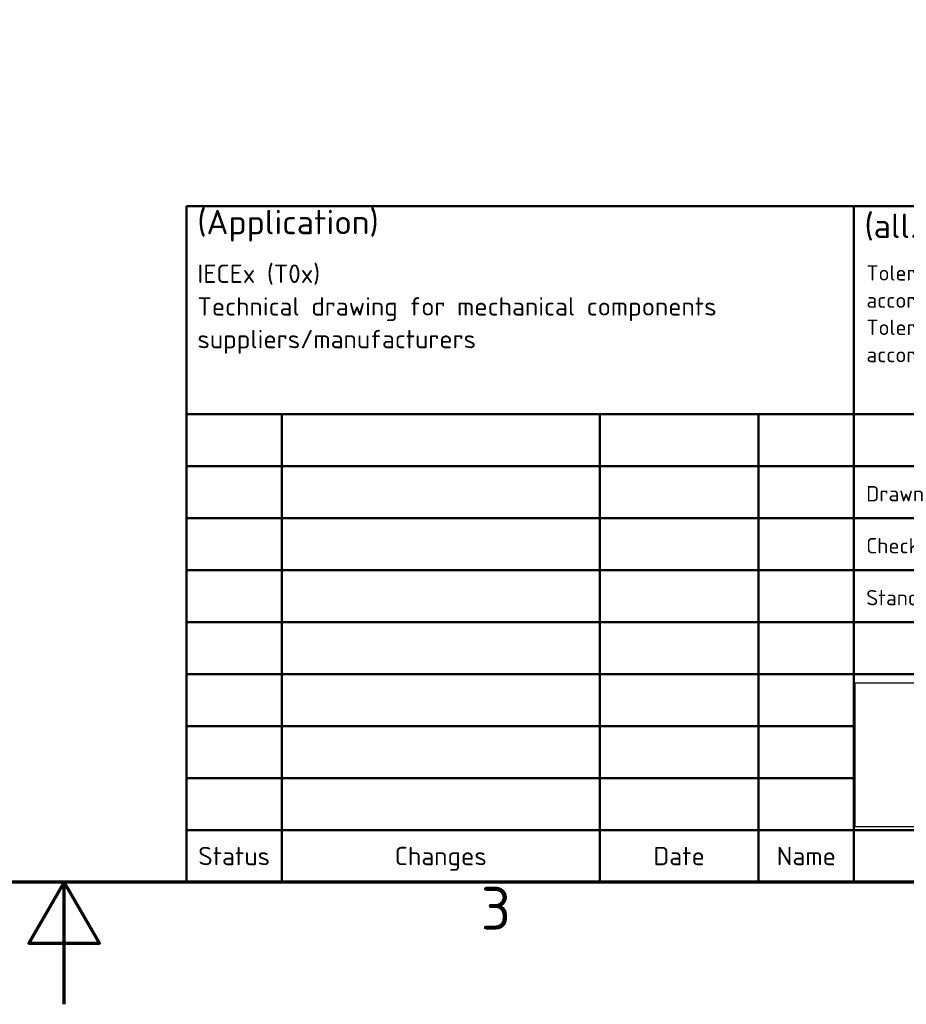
# Model space of a CAD drawing. Header units: millimetres. Extents: x 0 to 2100, y 0 to 1485.
# Tile 15 of 40: x 1032 to 1394, y 0 to 403. Entities that reach past the tile are written whole.
import ezdxf
from ezdxf.enums import TextEntityAlignment as Align

# ---------------------------------------------------------------- set-up
doc = ezdxf.new("R2010")
doc.units = ezdxf.units.MM
doc.header["$LTSCALE"] = 5
doc.layers.add('Rahmen (ISO)', color=7, linetype='Continuous', lineweight=70)
doc.layers.add('Titel (ISO)', color=7, linetype='Continuous', lineweight=50)
doc.styles.add('Notiztext (DIN)', font='isocpeur.ttf')
doc.styles.add('Textstil41', font='isocpeur.ttf')
doc.styles.add('Textstil44', font='isocpeur.ttf')
doc.styles.add('Textstil46', font='isocpeur.ttf')
doc.styles.add('Textstil49', font='isocpeur.ttf')
doc.styles.add('Textstil50', font='isocpeur.ttf')
picture_1 = doc.add_image_def('image1.bmp', size_in_pixel=(578, 183))

# ---------------------------------------------------------------- blocks, each defined once
blk = doc.blocks.new('Ränder Standardrahmen')
at = {"layer": 'Rahmen (ISO)', "flags": 128}
for points in [[(10, 10), (10, 287), (410, 287), (410, 10), (10, 10)], [(210, 0), (210, 10), (207.113, 5), (212.887, 5), (210, 10)]]:
    blk.add_lwpolyline(points, dxfattribs=at)
at = {"layer": 'Rahmen (ISO)', "insert": (244.078, 6.1), "char_height": 3.5, "attachment_point": 7, "style": 'Notiztext (DIN)'}
blk.add_mtext('3', dxfattribs=at)
blk = doc.blocks.new('Schriftfelder DIN')
at = {"layer": 'Titel (ISO)'}
for p, q in [((288.587, 154.873), (98.587, 154.873)), ((98.587, 154.873), (98.587, 99.623)), ((153.187, 99.623), (153.187, 154.873)), ((98.587, 137.873), (288.587, 137.873)), ((106.387, 99.623), (106.387, 137.873)), ((132.387, 99.623), (132.387, 137.873)), ((145.387, 99.623), (145.387, 137.873)), ((98.587, 133.623), (153.187, 133.623)), ((153.187, 133.623), (197.387, 133.623)), ((98.587, 129.373), (153.187, 129.373)), ((153.187, 129.373), (197.387, 129.373)), ((98.587, 125.123), (153.187, 125.123)), ((153.187, 125.123), (197.387, 125.123)), ((98.587, 120.873), (153.187, 120.873)), ((153.187, 120.873), (197.387, 120.873)), ((98.587, 116.623), (153.187, 116.623)), ((153.187, 116.623), (288.587, 116.623)), ((98.587, 112.373), (153.187, 112.373)), ((153.187, 108.123), (98.587, 108.123)), ((98.587, 103.873), (153.187, 103.873)), ((153.187, 103.873), (197.387, 103.873)), ((98.587, 99.623), (288.587, 99.623))]:
    blk.add_line(p, q, dxfattribs=at)
at = {"layer": 'Titel (ISO)', "style": 'Textstil50'}
for s, p in [('Drawn', (154.187, 130.373)), ('Checked', (154.187, 126.123)), ('Standard', (154.187, 121.873))]:
    blk.add_text(s, height=1.25, dxfattribs=at).set_placement(p, align=Align.BOTTOM_LEFT)
at = {"layer": 'Titel (ISO)', "style": 'Textstil44'}
for s, p in [('Status', (102.487, 101.748)), ('Changes', (119.387, 101.748)), ('Date', (138.887, 101.748)), ('Name', (149.287, 101.748))]:
    blk.add_text(s, height=1.5, dxfattribs=at).set_placement(p, align=Align.MIDDLE_CENTER)
at = {"layer": 'Titel (ISO)', "char_height": 2, "attachment_point": 4, "style": 'Notiztext (DIN)'}
for s, insert in [('\\fISOCPEUR|b0|i0;\\H2.0000;(Application)', (99.479, 153.284)), ('\\fISOCPEUR|b0|i0;\\H2.0000;(all. Deviation)', (154.049, 153.174))]:
    blk.add_mtext(s, dxfattribs=dict(at, insert=insert))
at = {"layer": 'Titel (ISO)', "attachment_point": 1, "line_spacing_factor": 1.068348, "style": 'Notiztext (DIN)'}
for s, insert, char_height in [('\\fISOCPEUR|b0|i0;\\H1.5000;IECEx (T0x)\\P\\fISOCPEUR|b0|i0;\\H1.5000;Technical drawing for mechanical components\\P\\fISOCPEUR|b0|i0;\\H1.5000;suppliers/manufacturers', (99.48, 150.108), 1.5), ('\\fISOCPEUR|b0|i0;\\H1.2500;Tolerance class f\\P\\fISOCPEUR|b0|i0;\\H1.2500;according to ISO 2768-1\\P\\fISOCPEUR|b0|i0;\\H1.2500;Tolerance class H\\P\\fISOCPEUR|b0|i0;\\H1.2500;according to ISO 2768-2', (154.205, 150.049), 1.25)]:
    blk.add_mtext(s, dxfattribs=dict(at, insert=insert, char_height=char_height))
at = {"layer": 'Titel (ISO)'}
for tag, p, height, style in [('DATEINAME_001', (198.037, 127.06), 3.5, 'Notiztext (DIN)'), ('DATEINAME_002', (198.037, 121.227), 3.5, 'Notiztext (DIN)'), ('Blattnummer_001', (279.437, 109.819), 5, 'Textstil41'), ('DATEINAME_001', (208.048, 110.297), 2, 'Textstil46'), ('DATEINAME_002', (208.048, 106.964), 2, 'Textstil46'), ('Blattgröße_001', (278.699, 104.701), 2.486, 'Textstil49')]:
    blk.add_attdef(tag, p, '', height=height, dxfattribs=dict(at, style=style))
at = {"layer": 'Titel (ISO)', "style": 'Textstil46'}
for tag, p in [('KONTROLLDATUM', (164.587, 126.123)), ('KONTROLLIERT_VON', (180.187, 126.123)), ('KONSTR._GEN._VON', (180.187, 121.873))]:
    blk.add_attdef(tag, text='', height=2, dxfattribs=at).set_placement(p, align=Align.BOTTOM_LEFT)
image = blk.add_image(picture_1, insert=(153.296, 104.145), size_in_units=(37.168, 11.768))
image.dxf.flags = 7

msp = doc.modelspace()

# ---------------------------------------------------------------- block references
at = {"xscale": 5, "yscale": 5, "zscale": 5}
for name, p in [('Ränder Standardrahmen', (0, 0)), ('Schriftfelder DIN', (607.064, -448.116))]:
    msp.add_blockref(name, p, dxfattribs=at)

doc.saveas('drawing.dxf')
